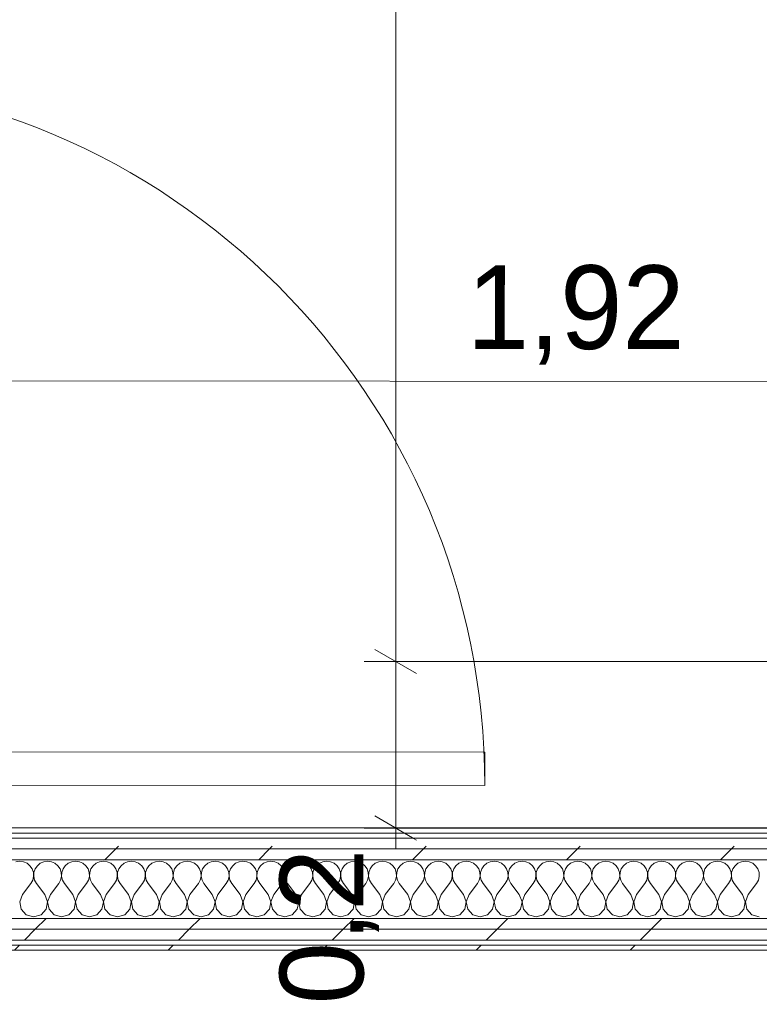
# Model space of a CAD drawing. Header units: millimetres. Extents: x -30280 to 19093, y -17460 to 4378.
# Tile 189 of 256: x -1267 to -383, y -17149 to -15972. Entities that reach past the tile are written whole.
import ezdxf

# ---------------------------------------------------------------- set-up
doc = ezdxf.new("R2010")
doc.units = ezdxf.units.MM
doc.header["$MEASUREMENT"] = 0
doc.linetypes.add('Wipeout_Contour', pattern=[1000, 0, -1000])
for name, color, linetype in [('Nuevo_06_COT_Generals', 7, 'Continuous'), ('Nuevo_08_E_Envans secs', 7, 'Continuous'), ('Nuevo_Puertas Archicad', 7, 'Continuous')]:
    doc.layers.add(name, color=color, linetype=linetype)
for name, color, linetype, lineweight in [('Nuevo_06_COT_Generals_Pluma_Nº__1', 7, 'Continuous', 5), ('Nuevo_08_E_Envans secs_Pluma_Nº__1', 7, 'Continuous', 5), ('Nuevo_Puertas Archicad_Pluma_Nº__1', 7, 'Continuous', 5)]:
    doc.layers.add(name, color=color, linetype=linetype, lineweight=lineweight)
for name, color, linetype, lineweight, true_color in [('Nuevo_08_E_Envans secs_Pluma_Nº__102', 7, 'Continuous', 5, 0xcccccc), ('Nuevo_08_E_Envans secs_Pluma_Nº__171', 171, 'Continuous', 13, 0xaaaaff), ('Nuevo_08_E_Envans secs_Pluma_Nº__177', 7, 'Continuous', 15, 0xf7e046), ('Nuevo_Puertas Archicad_Pluma_Nº__3', 7, 'Continuous', 5, 0xa4a4a4)]:
    doc.layers.add(name, color=color, linetype=linetype, lineweight=lineweight, true_color=true_color)
doc.styles.add('Estilo_Generado_1', font='txt')
doc.dimstyles.new('Estilo_Generado__2', dxfattribs={"dimtxt": 100, "dimasz": 38, "dimexe": 0.18, "dimexo": 300, "dimgap": 0, "dimtad": 1, "dimlfac": 0.001, "dimzin": 0, "dimdsep": 46, "dimtxsty": 'Estilo_Generado_1', "dimblk": 'ARROWHEAD_2', "dimblk1": 'ARROWHEAD_2', "dimblk2": 'ARROWHEAD_2', "dimcen": 0.09, "dimclrd": 7, "dimclre": 7, "dimclrt": 7, "dimadec": 0, "dimazin": 0, "dimtfac": 1, "dimtdec": 4, "dimtmove": 0, "dimatfit": 3, "dimfxl": 0, "dimtolj": 1, "dimtzin": 0, "dimarcsym": 0})
pattern_1 = [(45, (0, 0), (-183.8478, 183.8478), [195, -65]), (45, (7e-14, 183.85), (-183.8478, 183.8478), [195, -65])]

# ---------------------------------------------------------------- blocks, each defined once
blk = doc.blocks.new('Puerta 27_6')
at = {"layer": 'Nuevo_Puertas Archicad_Pluma_Nº__1', "color": 7, "linetype": 'Continuous', "lineweight": 5}
for p, q in [((382, 0), (382, 844)), ((382, 844), (422, 844)), ((422, 844), (422, 0)), ((-472, 0), (-472, 19)), ((-472, 19), (-422, 19)), ((-422, 19), (-422, 0)), ((422, 19), (472, 19)), ((422, 0), (422, 19)), ((472, 19), (472, 0)), ((-422, 0), (-472, 0)), ((-450, 0), (-472, 0)), ((-450, 0), (-472, 0)), ((-422, 0), (-450, 0)), ((-450, 0), (-450, -134)), ((-450, 0), (-450, -6)), ((-450, 0), (-450, -6)), ((-422, -40), (-422, 0)), ((422, 0), (382, 0)), ((472, 0), (422, 0)), ((450, 0), (422, 0)), ((422, 0), (422, -40)), ((450, -134), (450, 0)), ((450, 0), (450, -6)), ((450, 0), (450, -6)), ((450, 0), (472, 0)), ((450, 0), (472, 0)), ((-450, -6), (-450, -12)), ((-450, -6), (-450, -12)), ((450, -6), (450, -12)), ((450, -6), (450, -12)), ((-450, -12), (-450, -25)), ((-450, -12), (-450, -25)), ((450, -12), (450, -25)), ((450, -12), (450, -25)), ((-450, -25), (-450, -38)), ((-450, -25), (-450, -38)), ((450, -25), (450, -38)), ((450, -25), (450, -38)), ((-450, -38), (-450, -108)), ((-450, -38), (-450, -108)), ((-410, -40), (-422, -40)), ((-410, -134), (-410, -40)), ((422, -40), (410, -40)), ((410, -40), (410, -134)), ((450, -38), (450, -108)), ((450, -38), (450, -108)), ((-450, -108), (-450, -121)), ((-450, -108), (-450, -121)), ((450, -108), (450, -121)), ((450, -108), (450, -121)), ((-450, -121), (-450, -134)), ((-450, -121), (-450, -134)), ((450, -121), (450, -134)), ((450, -121), (450, -134)), ((-472, -153), (-472, -134)), ((-472, -134), (-422, -134)), ((-450, -134), (-472, -134)), ((-450, -134), (-472, -134)), ((-450, -134), (-410, -134)), ((-422, -134), (-422, -153)), ((410, -134), (450, -134)), ((422, -134), (472, -134)), ((422, -153), (422, -134)), ((450, -134), (472, -134)), ((450, -134), (472, -134)), ((472, -134), (472, -153)), ((-422, -153), (-472, -153)), ((472, -153), (422, -153))]:
    blk.add_line(p, q, dxfattribs=at)
at = {"layer": 'Nuevo_Puertas Archicad_Pluma_Nº__3', "color": 253, "linetype": 'Continuous', "lineweight": 5, "true_color": 0xa4a4a4}
blk.add_arc((422, 0), 844, 90, 180, dxfattribs=at)
blk = doc.blocks.new('Muro_61_1', base_point=(-1689.4, -17084))
at = {"layer": 'Nuevo_Puertas Archicad', "color": 253, "linetype": 'Continuous', "lineweight": 5, "true_color": 0xa4a4a6, "zscale": 1000, "rotation": 269.9576557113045}
blk.add_blockref('Puerta 27_6', (-1555, -16464.6), dxfattribs=at)
blk = doc.blocks.new('*X456')
at = {"layer": 'Nuevo_08_E_Envans secs_Pluma_Nº__102', "color": 254, "linetype": 'Continuous', "lineweight": 5, "true_color": 0xcccccc}
for p, q in [((-1266.7, -16977.6), (-1271.2, -16978.3)), ((-1262.1, -16978.3), (-1266.7, -16977.6)), ((-1257.9, -16980.1), (-1262.1, -16978.3)), ((-1237.9, -16978.3), (-1242.1, -16980.1)), ((-1233.3, -16977.6), (-1237.9, -16978.3)), ((-1228.8, -16978.3), (-1233.3, -16977.6)), ((-1224.6, -16980.1), (-1228.8, -16978.3)), ((-1204.6, -16978.3), (-1208.8, -16980.1)), ((-1200, -16977.6), (-1204.6, -16978.3)), ((-1195.4, -16978.3), (-1200, -16977.6)), ((-1191.2, -16980.1), (-1195.4, -16978.3)), ((-1171.2, -16978.3), (-1175.4, -16980.1)), ((-1166.7, -16977.6), (-1171.2, -16978.3)), ((-1162.1, -16978.3), (-1166.7, -16977.6)), ((-1157.9, -16980.1), (-1162.1, -16978.3)), ((-1137.9, -16978.3), (-1142.1, -16980.1)), ((-1133.3, -16977.6), (-1137.9, -16978.3)), ((-1128.8, -16978.3), (-1133.3, -16977.6)), ((-1124.6, -16980.1), (-1128.8, -16978.3)), ((-1104.6, -16978.3), (-1108.8, -16980.1)), ((-1100, -16977.6), (-1104.6, -16978.3)), ((-1095.4, -16978.3), (-1100, -16977.6)), ((-1091.2, -16980.1), (-1095.4, -16978.3)), ((-1071.2, -16978.3), (-1075.4, -16980.1)), ((-1066.7, -16977.6), (-1071.2, -16978.3)), ((-1062.1, -16978.3), (-1066.7, -16977.6)), ((-1057.9, -16980.1), (-1062.1, -16978.3)), ((-1037.9, -16978.3), (-1042.1, -16980.1)), ((-1033.3, -16977.6), (-1037.9, -16978.3)), ((-1028.8, -16978.3), (-1033.3, -16977.6)), ((-1024.6, -16980.1), (-1028.8, -16978.3)), ((-1004.6, -16978.3), (-1008.8, -16980.1)), ((-1000, -16977.6), (-1004.6, -16978.3)), ((-995.4, -16978.3), (-1000, -16977.6)), ((-991.2, -16980.1), (-995.4, -16978.3)), ((-971.2, -16978.3), (-975.4, -16980.1)), ((-966.7, -16977.6), (-971.2, -16978.3)), ((-962.1, -16978.3), (-966.7, -16977.6)), ((-957.9, -16980.1), (-962.1, -16978.3)), ((-937.9, -16978.3), (-942.1, -16980.1)), ((-933.3, -16977.6), (-937.9, -16978.3)), ((-928.8, -16978.3), (-933.3, -16977.6)), ((-924.6, -16980.1), (-928.8, -16978.3)), ((-904.6, -16978.3), (-908.8, -16980.1)), ((-900, -16977.6), (-904.6, -16978.3)), ((-895.4, -16978.3), (-900, -16977.6)), ((-891.2, -16980.1), (-895.4, -16978.3)), ((-871.2, -16978.3), (-875.4, -16980.1)), ((-866.7, -16977.6), (-871.2, -16978.3)), ((-862.1, -16978.3), (-866.7, -16977.6)), ((-857.9, -16980.1), (-862.1, -16978.3)), ((-837.9, -16978.3), (-842.1, -16980.1)), ((-833.3, -16977.6), (-837.9, -16978.3)), ((-828.8, -16978.3), (-833.3, -16977.6)), ((-824.6, -16980.1), (-828.8, -16978.3)), ((-804.6, -16978.3), (-808.8, -16980.1)), ((-800, -16977.6), (-804.6, -16978.3)), ((-795.4, -16978.3), (-800, -16977.6)), ((-791.2, -16980.1), (-795.4, -16978.3)), ((-771.2, -16978.3), (-775.4, -16980.1)), ((-766.7, -16977.6), (-771.2, -16978.3)), ((-762.1, -16978.3), (-766.7, -16977.6)), ((-757.9, -16980.1), (-762.1, -16978.3)), ((-737.9, -16978.3), (-742.1, -16980.1)), ((-733.3, -16977.6), (-737.9, -16978.3)), ((-728.8, -16978.3), (-733.3, -16977.6)), ((-724.6, -16980.1), (-728.8, -16978.3)), ((-704.6, -16978.3), (-708.8, -16980.1)), ((-700, -16977.6), (-704.6, -16978.3)), ((-695.4, -16978.3), (-700, -16977.6)), ((-691.2, -16980.1), (-695.4, -16978.3)), ((-671.2, -16978.3), (-675.4, -16980.1)), ((-666.7, -16977.6), (-671.2, -16978.3)), ((-662.1, -16978.3), (-666.7, -16977.6)), ((-657.9, -16980.1), (-662.1, -16978.3)), ((-637.9, -16978.3), (-642.1, -16980.1)), ((-633.3, -16977.6), (-637.9, -16978.3)), ((-628.8, -16978.3), (-633.3, -16977.6)), ((-624.6, -16980.1), (-628.8, -16978.3)), ((-604.6, -16978.3), (-608.8, -16980.1)), ((-600, -16977.6), (-604.6, -16978.3)), ((-595.4, -16978.3), (-600, -16977.6)), ((-591.2, -16980.1), (-595.4, -16978.3)), ((-571.2, -16978.3), (-575.4, -16980.1)), ((-566.7, -16977.6), (-571.2, -16978.3)), ((-562.1, -16978.3), (-566.7, -16977.6)), ((-557.9, -16980.1), (-562.1, -16978.3)), ((-537.9, -16978.3), (-542.1, -16980.1)), ((-533.3, -16977.6), (-537.9, -16978.3)), ((-528.8, -16978.3), (-533.3, -16977.6)), ((-524.6, -16980.1), (-528.8, -16978.3)), ((-504.6, -16978.3), (-508.8, -16980.1)), ((-500, -16977.6), (-504.6, -16978.3)), ((-495.4, -16978.3), (-500, -16977.6)), ((-491.2, -16980.1), (-495.4, -16978.3)), ((-471.2, -16978.3), (-475.4, -16980.1)), ((-466.7, -16977.6), (-471.2, -16978.3)), ((-462.1, -16978.3), (-466.7, -16977.6)), ((-457.9, -16980.1), (-462.1, -16978.3)), ((-437.9, -16978.3), (-442.1, -16980.1)), ((-433.3, -16977.6), (-437.9, -16978.3)), ((-428.8, -16978.3), (-433.3, -16977.6)), ((-424.6, -16980.1), (-428.8, -16978.3)), ((-404.6, -16978.3), (-408.8, -16980.1)), ((-400, -16977.6), (-404.6, -16978.3)), ((-395.4, -16978.3), (-400, -16977.6)), ((-391.2, -16980.1), (-395.4, -16978.3)), ((-1254.4, -16983.1), (-1257.9, -16980.1)), ((-1251.8, -16986.9), (-1254.4, -16983.1)), ((-1250.3, -16991.2), (-1251.8, -16986.9)), ((-1250.1, -16995.8), (-1250.3, -16991.2)), ((-1249.7, -16991.2), (-1249.9, -16995.8)), ((-1248.2, -16986.9), (-1249.7, -16991.2)), ((-1245.6, -16983.1), (-1248.2, -16986.9)), ((-1242.1, -16980.1), (-1245.6, -16983.1)), ((-1221, -16983.1), (-1224.6, -16980.1)), ((-1218.4, -16986.9), (-1221, -16983.1)), ((-1217, -16991.2), (-1218.4, -16986.9)), ((-1216.7, -16995.8), (-1217, -16991.2)), ((-1216.4, -16991.2), (-1216.6, -16995.8)), ((-1214.9, -16986.9), (-1216.4, -16991.2)), ((-1212.3, -16983.1), (-1214.9, -16986.9)), ((-1208.8, -16980.1), (-1212.3, -16983.1)), ((-1187.7, -16983.1), (-1191.2, -16980.1)), ((-1185.1, -16986.9), (-1187.7, -16983.1)), ((-1183.6, -16991.2), (-1185.1, -16986.9)), ((-1183.4, -16995.8), (-1183.6, -16991.2)), ((-1183, -16991.2), (-1183.3, -16995.8)), ((-1181.6, -16986.9), (-1183, -16991.2)), ((-1179, -16983.1), (-1181.6, -16986.9)), ((-1175.4, -16980.1), (-1179, -16983.1)), ((-1154.4, -16983.1), (-1157.9, -16980.1)), ((-1151.8, -16986.9), (-1154.4, -16983.1)), ((-1150.3, -16991.2), (-1151.8, -16986.9)), ((-1150.1, -16995.8), (-1150.3, -16991.2)), ((-1149.7, -16991.2), (-1149.9, -16995.8)), ((-1148.2, -16986.9), (-1149.7, -16991.2)), ((-1145.6, -16983.1), (-1148.2, -16986.9)), ((-1142.1, -16980.1), (-1145.6, -16983.1)), ((-1121, -16983.1), (-1124.6, -16980.1)), ((-1118.4, -16986.9), (-1121, -16983.1)), ((-1117, -16991.2), (-1118.4, -16986.9)), ((-1116.7, -16995.8), (-1117, -16991.2)), ((-1116.4, -16991.2), (-1116.6, -16995.8)), ((-1114.9, -16986.9), (-1116.4, -16991.2)), ((-1112.3, -16983.1), (-1114.9, -16986.9)), ((-1108.8, -16980.1), (-1112.3, -16983.1)), ((-1087.7, -16983.1), (-1091.2, -16980.1)), ((-1085.1, -16986.9), (-1087.7, -16983.1)), ((-1083.6, -16991.2), (-1085.1, -16986.9)), ((-1083.4, -16995.8), (-1083.6, -16991.2)), ((-1083, -16991.2), (-1083.3, -16995.8)), ((-1081.6, -16986.9), (-1083, -16991.2)), ((-1079, -16983.1), (-1081.6, -16986.9)), ((-1075.4, -16980.1), (-1079, -16983.1)), ((-1054.4, -16983.1), (-1057.9, -16980.1)), ((-1051.8, -16986.9), (-1054.4, -16983.1)), ((-1050.3, -16991.2), (-1051.8, -16986.9)), ((-1050.1, -16995.8), (-1050.3, -16991.2)), ((-1049.7, -16991.2), (-1049.9, -16995.8)), ((-1048.2, -16986.9), (-1049.7, -16991.2)), ((-1045.6, -16983.1), (-1048.2, -16986.9)), ((-1042.1, -16980.1), (-1045.6, -16983.1)), ((-1021, -16983.1), (-1024.6, -16980.1)), ((-1018.4, -16986.9), (-1021, -16983.1)), ((-1017, -16991.2), (-1018.4, -16986.9)), ((-1016.7, -16995.8), (-1017, -16991.2)), ((-1016.4, -16991.2), (-1016.6, -16995.8)), ((-1014.9, -16986.9), (-1016.4, -16991.2)), ((-1012.3, -16983.1), (-1014.9, -16986.9)), ((-1008.8, -16980.1), (-1012.3, -16983.1)), ((-987.7, -16983.1), (-991.2, -16980.1)), ((-985.1, -16986.9), (-987.7, -16983.1)), ((-983.6, -16991.2), (-985.1, -16986.9)), ((-983.4, -16995.8), (-983.6, -16991.2)), ((-983, -16991.2), (-983.3, -16995.8)), ((-981.6, -16986.9), (-983, -16991.2)), ((-979, -16983.1), (-981.6, -16986.9)), ((-975.4, -16980.1), (-979, -16983.1)), ((-954.4, -16983.1), (-957.9, -16980.1)), ((-951.8, -16986.9), (-954.4, -16983.1)), ((-950.3, -16991.2), (-951.8, -16986.9)), ((-950.1, -16995.8), (-950.3, -16991.2)), ((-949.7, -16991.2), (-949.9, -16995.8)), ((-948.2, -16986.9), (-949.7, -16991.2)), ((-945.6, -16983.1), (-948.2, -16986.9)), ((-942.1, -16980.1), (-945.6, -16983.1)), ((-921, -16983.1), (-924.6, -16980.1)), ((-918.4, -16986.9), (-921, -16983.1)), ((-917, -16991.2), (-918.4, -16986.9)), ((-916.7, -16995.8), (-917, -16991.2)), ((-916.4, -16991.2), (-916.6, -16995.8)), ((-914.9, -16986.9), (-916.4, -16991.2)), ((-912.3, -16983.1), (-914.9, -16986.9)), ((-908.8, -16980.1), (-912.3, -16983.1)), ((-887.7, -16983.1), (-891.2, -16980.1)), ((-885.1, -16986.9), (-887.7, -16983.1)), ((-883.6, -16991.2), (-885.1, -16986.9)), ((-883.4, -16995.8), (-883.6, -16991.2)), ((-883, -16991.2), (-883.3, -16995.8)), ((-881.6, -16986.9), (-883, -16991.2)), ((-879, -16983.1), (-881.6, -16986.9)), ((-875.4, -16980.1), (-879, -16983.1)), ((-854.4, -16983.1), (-857.9, -16980.1)), ((-851.8, -16986.9), (-854.4, -16983.1)), ((-850.3, -16991.2), (-851.8, -16986.9)), ((-850.1, -16995.8), (-850.3, -16991.2)), ((-849.7, -16991.2), (-849.9, -16995.8)), ((-848.2, -16986.9), (-849.7, -16991.2)), ((-845.6, -16983.1), (-848.2, -16986.9)), ((-842.1, -16980.1), (-845.6, -16983.1)), ((-821, -16983.1), (-824.6, -16980.1)), ((-818.4, -16986.9), (-821, -16983.1)), ((-817, -16991.2), (-818.4, -16986.9)), ((-816.7, -16995.8), (-817, -16991.2)), ((-816.4, -16991.2), (-816.6, -16995.8)), ((-814.9, -16986.9), (-816.4, -16991.2)), ((-812.3, -16983.1), (-814.9, -16986.9)), ((-808.8, -16980.1), (-812.3, -16983.1)), ((-787.7, -16983.1), (-791.2, -16980.1)), ((-785.1, -16986.9), (-787.7, -16983.1)), ((-783.6, -16991.2), (-785.1, -16986.9)), ((-783.4, -16995.8), (-783.6, -16991.2)), ((-783, -16991.2), (-783.3, -16995.8)), ((-781.6, -16986.9), (-783, -16991.2)), ((-779, -16983.1), (-781.6, -16986.9)), ((-775.4, -16980.1), (-779, -16983.1)), ((-754.4, -16983.1), (-757.9, -16980.1)), ((-751.8, -16986.9), (-754.4, -16983.1)), ((-750.3, -16991.2), (-751.8, -16986.9)), ((-750.1, -16995.8), (-750.3, -16991.2)), ((-749.7, -16991.2), (-749.9, -16995.8)), ((-748.2, -16986.9), (-749.7, -16991.2)), ((-745.6, -16983.1), (-748.2, -16986.9)), ((-742.1, -16980.1), (-745.6, -16983.1)), ((-721, -16983.1), (-724.6, -16980.1)), ((-718.4, -16986.9), (-721, -16983.1)), ((-717, -16991.2), (-718.4, -16986.9)), ((-716.7, -16995.8), (-717, -16991.2)), ((-716.4, -16991.2), (-716.6, -16995.8)), ((-714.9, -16986.9), (-716.4, -16991.2)), ((-712.3, -16983.1), (-714.9, -16986.9)), ((-708.8, -16980.1), (-712.3, -16983.1)), ((-687.7, -16983.1), (-691.2, -16980.1)), ((-685.1, -16986.9), (-687.7, -16983.1)), ((-683.6, -16991.2), (-685.1, -16986.9)), ((-683.4, -16995.8), (-683.6, -16991.2)), ((-683, -16991.2), (-683.3, -16995.8)), ((-681.6, -16986.9), (-683, -16991.2)), ((-679, -16983.1), (-681.6, -16986.9)), ((-675.4, -16980.1), (-679, -16983.1)), ((-654.4, -16983.1), (-657.9, -16980.1)), ((-651.8, -16986.9), (-654.4, -16983.1)), ((-650.3, -16991.2), (-651.8, -16986.9)), ((-650.1, -16995.8), (-650.3, -16991.2)), ((-649.7, -16991.2), (-649.9, -16995.8)), ((-648.2, -16986.9), (-649.7, -16991.2)), ((-645.6, -16983.1), (-648.2, -16986.9)), ((-642.1, -16980.1), (-645.6, -16983.1)), ((-621, -16983.1), (-624.6, -16980.1)), ((-618.4, -16986.9), (-621, -16983.1)), ((-617, -16991.2), (-618.4, -16986.9)), ((-616.7, -16995.8), (-617, -16991.2)), ((-616.4, -16991.2), (-616.6, -16995.8)), ((-614.9, -16986.9), (-616.4, -16991.2)), ((-612.3, -16983.1), (-614.9, -16986.9)), ((-608.8, -16980.1), (-612.3, -16983.1)), ((-587.7, -16983.1), (-591.2, -16980.1)), ((-585.1, -16986.9), (-587.7, -16983.1)), ((-583.6, -16991.2), (-585.1, -16986.9)), ((-583.4, -16995.8), (-583.6, -16991.2)), ((-583, -16991.2), (-583.3, -16995.8)), ((-581.6, -16986.9), (-583, -16991.2)), ((-579, -16983.1), (-581.6, -16986.9)), ((-575.4, -16980.1), (-579, -16983.1)), ((-554.4, -16983.1), (-557.9, -16980.1)), ((-551.8, -16986.9), (-554.4, -16983.1)), ((-550.3, -16991.2), (-551.8, -16986.9)), ((-550.1, -16995.8), (-550.3, -16991.2)), ((-549.7, -16991.2), (-549.9, -16995.8)), ((-548.2, -16986.9), (-549.7, -16991.2)), ((-545.6, -16983.1), (-548.2, -16986.9)), ((-542.1, -16980.1), (-545.6, -16983.1)), ((-521, -16983.1), (-524.6, -16980.1)), ((-518.4, -16986.9), (-521, -16983.1)), ((-517, -16991.2), (-518.4, -16986.9)), ((-516.7, -16995.8), (-517, -16991.2)), ((-516.4, -16991.2), (-516.6, -16995.8)), ((-514.9, -16986.9), (-516.4, -16991.2)), ((-512.3, -16983.1), (-514.9, -16986.9)), ((-508.8, -16980.1), (-512.3, -16983.1)), ((-487.7, -16983.1), (-491.2, -16980.1)), ((-485.1, -16986.9), (-487.7, -16983.1)), ((-483.6, -16991.2), (-485.1, -16986.9)), ((-483.4, -16995.8), (-483.6, -16991.2)), ((-483, -16991.2), (-483.3, -16995.8)), ((-481.6, -16986.9), (-483, -16991.2)), ((-479, -16983.1), (-481.6, -16986.9)), ((-475.4, -16980.1), (-479, -16983.1)), ((-454.4, -16983.1), (-457.9, -16980.1)), ((-451.8, -16986.9), (-454.4, -16983.1)), ((-450.3, -16991.2), (-451.8, -16986.9)), ((-450.1, -16995.8), (-450.3, -16991.2)), ((-449.7, -16991.2), (-449.9, -16995.8)), ((-448.2, -16986.9), (-449.7, -16991.2)), ((-445.6, -16983.1), (-448.2, -16986.9)), ((-442.1, -16980.1), (-445.6, -16983.1)), ((-421, -16983.1), (-424.6, -16980.1)), ((-418.4, -16986.9), (-421, -16983.1)), ((-417, -16991.2), (-418.4, -16986.9)), ((-416.7, -16995.8), (-417, -16991.2)), ((-416.4, -16991.2), (-416.6, -16995.8)), ((-414.9, -16986.9), (-416.4, -16991.2)), ((-412.3, -16983.1), (-414.9, -16986.9)), ((-408.8, -16980.1), (-412.3, -16983.1)), ((-387.7, -16983.1), (-391.2, -16980.1)), ((-385.1, -16986.9), (-387.7, -16983.1)), ((-383.6, -16991.2), (-385.1, -16986.9)), ((-383.4, -16995.8), (-383.6, -16991.2)), ((-1253.3, -17004.3), (-1251.1, -17000.3)), ((-1251.1, -17000.3), (-1250.1, -16995.8)), ((-1249.9, -16995.8), (-1248.9, -17000.3)), ((-1248.9, -17000.3), (-1246.7, -17004.3)), ((-1220, -17004.3), (-1217.8, -17000.3)), ((-1217.8, -17000.3), (-1216.7, -16995.8)), ((-1216.6, -16995.8), (-1215.6, -17000.3)), ((-1215.6, -17000.3), (-1213.3, -17004.3)), ((-1186.7, -17004.3), (-1184.4, -17000.3)), ((-1184.4, -17000.3), (-1183.4, -16995.8)), ((-1183.3, -16995.8), (-1182.2, -17000.3)), ((-1182.2, -17000.3), (-1180, -17004.3)), ((-1153.3, -17004.3), (-1151.1, -17000.3)), ((-1151.1, -17000.3), (-1150.1, -16995.8)), ((-1149.9, -16995.8), (-1148.9, -17000.3)), ((-1148.9, -17000.3), (-1146.7, -17004.3)), ((-1120, -17004.3), (-1117.8, -17000.3)), ((-1117.8, -17000.3), (-1116.7, -16995.8)), ((-1116.6, -16995.8), (-1115.6, -17000.3)), ((-1115.6, -17000.3), (-1113.3, -17004.3)), ((-1086.7, -17004.3), (-1084.4, -17000.3)), ((-1084.4, -17000.3), (-1083.4, -16995.8)), ((-1083.3, -16995.8), (-1082.2, -17000.3)), ((-1082.2, -17000.3), (-1080, -17004.3)), ((-1053.3, -17004.3), (-1051.1, -17000.3)), ((-1051.1, -17000.3), (-1050.1, -16995.8)), ((-1049.9, -16995.8), (-1048.9, -17000.3)), ((-1048.9, -17000.3), (-1046.7, -17004.3)), ((-1020, -17004.3), (-1017.8, -17000.3)), ((-1017.8, -17000.3), (-1016.7, -16995.8)), ((-1016.6, -16995.8), (-1015.6, -17000.3)), ((-1015.6, -17000.3), (-1013.3, -17004.3)), ((-986.7, -17004.3), (-984.4, -17000.3)), ((-984.4, -17000.3), (-983.4, -16995.8)), ((-983.3, -16995.8), (-982.2, -17000.3)), ((-982.2, -17000.3), (-980, -17004.3)), ((-953.3, -17004.3), (-951.1, -17000.3)), ((-951.1, -17000.3), (-950.1, -16995.8)), ((-949.9, -16995.8), (-948.9, -17000.3)), ((-948.9, -17000.3), (-946.7, -17004.3)), ((-920, -17004.3), (-917.8, -17000.3)), ((-917.8, -17000.3), (-916.7, -16995.8)), ((-916.6, -16995.8), (-915.6, -17000.3)), ((-915.6, -17000.3), (-913.3, -17004.3)), ((-886.7, -17004.3), (-884.4, -17000.3)), ((-884.4, -17000.3), (-883.4, -16995.8)), ((-883.3, -16995.8), (-882.2, -17000.3)), ((-882.2, -17000.3), (-880, -17004.3)), ((-853.3, -17004.3), (-851.1, -17000.3)), ((-851.1, -17000.3), (-850.1, -16995.8)), ((-849.9, -16995.8), (-848.9, -17000.3)), ((-848.9, -17000.3), (-846.7, -17004.3)), ((-820, -17004.3), (-817.8, -17000.3)), ((-817.8, -17000.3), (-816.7, -16995.8)), ((-816.6, -16995.8), (-815.6, -17000.3)), ((-815.6, -17000.3), (-813.3, -17004.3)), ((-786.7, -17004.3), (-784.4, -17000.3)), ((-784.4, -17000.3), (-783.4, -16995.8)), ((-783.3, -16995.8), (-782.2, -17000.3)), ((-782.2, -17000.3), (-780, -17004.3)), ((-753.3, -17004.3), (-751.1, -17000.3)), ((-751.1, -17000.3), (-750.1, -16995.8)), ((-749.9, -16995.8), (-748.9, -17000.3)), ((-748.9, -17000.3), (-746.7, -17004.3)), ((-720, -17004.3), (-717.8, -17000.3)), ((-717.8, -17000.3), (-716.7, -16995.8)), ((-716.6, -16995.8), (-715.6, -17000.3)), ((-715.6, -17000.3), (-713.3, -17004.3)), ((-686.7, -17004.3), (-684.4, -17000.3)), ((-684.4, -17000.3), (-683.4, -16995.8)), ((-683.3, -16995.8), (-682.2, -17000.3)), ((-682.2, -17000.3), (-680, -17004.3)), ((-653.3, -17004.3), (-651.1, -17000.3)), ((-651.1, -17000.3), (-650.1, -16995.8)), ((-649.9, -16995.8), (-648.9, -17000.3)), ((-648.9, -17000.3), (-646.7, -17004.3)), ((-620, -17004.3), (-617.8, -17000.3)), ((-617.8, -17000.3), (-616.7, -16995.8)), ((-616.6, -16995.8), (-615.6, -17000.3)), ((-615.6, -17000.3), (-613.3, -17004.3)), ((-586.7, -17004.3), (-584.4, -17000.3)), ((-584.4, -17000.3), (-583.4, -16995.8)), ((-583.3, -16995.8), (-582.2, -17000.3)), ((-582.2, -17000.3), (-580, -17004.3)), ((-553.3, -17004.3), (-551.1, -17000.3)), ((-551.1, -17000.3), (-550.1, -16995.8)), ((-549.9, -16995.8), (-548.9, -17000.3)), ((-548.9, -17000.3), (-546.7, -17004.3)), ((-520, -17004.3), (-517.8, -17000.3)), ((-517.8, -17000.3), (-516.7, -16995.8)), ((-516.6, -16995.8), (-515.6, -17000.3)), ((-515.6, -17000.3), (-513.3, -17004.3)), ((-486.7, -17004.3), (-484.4, -17000.3)), ((-484.4, -17000.3), (-483.4, -16995.8)), ((-483.3, -16995.8), (-482.2, -17000.3)), ((-482.2, -17000.3), (-480, -17004.3)), ((-453.3, -17004.3), (-451.1, -17000.3)), ((-451.1, -17000.3), (-450.1, -16995.8)), ((-449.9, -16995.8), (-448.9, -17000.3)), ((-448.9, -17000.3), (-446.7, -17004.3)), ((-420, -17004.3), (-417.8, -17000.3)), ((-417.8, -17000.3), (-416.7, -16995.8)), ((-416.6, -16995.8), (-415.6, -17000.3)), ((-415.6, -17000.3), (-413.3, -17004.3)), ((-386.7, -17004.3), (-384.4, -17000.3)), ((-384.4, -17000.3), (-383.4, -16995.8)), ((-1263.3, -17017.6), (-1253.3, -17004.3)), ((-1236.7, -17017.6), (-1246.7, -17004.3)), ((-1230, -17017.6), (-1220, -17004.3)), ((-1203.3, -17017.6), (-1213.3, -17004.3)), ((-1196.7, -17017.6), (-1186.7, -17004.3)), ((-1170, -17017.6), (-1180, -17004.3)), ((-1163.3, -17017.6), (-1153.3, -17004.3)), ((-1136.7, -17017.6), (-1146.7, -17004.3)), ((-1130, -17017.6), (-1120, -17004.3)), ((-1103.3, -17017.6), (-1113.3, -17004.3)), ((-1096.7, -17017.6), (-1086.7, -17004.3)), ((-1070, -17017.6), (-1080, -17004.3)), ((-1063.3, -17017.6), (-1053.3, -17004.3)), ((-1036.7, -17017.6), (-1046.7, -17004.3)), ((-1030, -17017.6), (-1020, -17004.3)), ((-1003.3, -17017.6), (-1013.3, -17004.3)), ((-996.7, -17017.6), (-986.7, -17004.3)), ((-970, -17017.6), (-980, -17004.3)), ((-963.3, -17017.6), (-953.3, -17004.3)), ((-936.7, -17017.6), (-946.7, -17004.3)), ((-930, -17017.6), (-920, -17004.3)), ((-903.3, -17017.6), (-913.3, -17004.3)), ((-896.7, -17017.6), (-886.7, -17004.3)), ((-870, -17017.6), (-880, -17004.3)), ((-863.3, -17017.6), (-853.3, -17004.3)), ((-836.7, -17017.6), (-846.7, -17004.3)), ((-830, -17017.6), (-820, -17004.3)), ((-803.3, -17017.6), (-813.3, -17004.3)), ((-796.7, -17017.6), (-786.7, -17004.3)), ((-770, -17017.6), (-780, -17004.3)), ((-763.3, -17017.6), (-753.3, -17004.3)), ((-736.7, -17017.6), (-746.7, -17004.3)), ((-730, -17017.6), (-720, -17004.3)), ((-703.3, -17017.6), (-713.3, -17004.3)), ((-696.7, -17017.6), (-686.7, -17004.3)), ((-670, -17017.6), (-680, -17004.3)), ((-663.3, -17017.6), (-653.3, -17004.3)), ((-636.7, -17017.6), (-646.7, -17004.3)), ((-630, -17017.6), (-620, -17004.3)), ((-603.3, -17017.6), (-613.3, -17004.3)), ((-596.7, -17017.6), (-586.7, -17004.3)), ((-570, -17017.6), (-580, -17004.3)), ((-563.3, -17017.6), (-553.3, -17004.3)), ((-536.7, -17017.6), (-546.7, -17004.3)), ((-530, -17017.6), (-520, -17004.3)), ((-503.3, -17017.6), (-513.3, -17004.3)), ((-496.7, -17017.6), (-486.7, -17004.3)), ((-470, -17017.6), (-480, -17004.3)), ((-463.3, -17017.6), (-453.3, -17004.3)), ((-436.7, -17017.6), (-446.7, -17004.3)), ((-430, -17017.6), (-420, -17004.3)), ((-403.3, -17017.6), (-413.3, -17004.3)), ((-396.7, -17017.6), (-386.7, -17004.3)), ((-1263.3, -17017.6), (-1266.6, -17026.1)), ((-1266.6, -17026.1), (-1264.9, -17035.1)), ((-1233.4, -17026.1), (-1236.7, -17017.6)), ((-1235.1, -17035.1), (-1233.4, -17026.1)), ((-1230, -17017.6), (-1233.3, -17026.1)), ((-1233.3, -17026.1), (-1231.6, -17035.1)), ((-1200.1, -17026.1), (-1203.3, -17017.6)), ((-1201.8, -17035.1), (-1200.1, -17026.1)), ((-1196.7, -17017.6), (-1199.9, -17026.1)), ((-1199.9, -17026.1), (-1198.2, -17035.1)), ((-1166.7, -17026.1), (-1170, -17017.6)), ((-1168.4, -17035.1), (-1166.7, -17026.1)), ((-1163.3, -17017.6), (-1166.6, -17026.1)), ((-1166.6, -17026.1), (-1164.9, -17035.1)), ((-1133.4, -17026.1), (-1136.7, -17017.6)), ((-1135.1, -17035.1), (-1133.4, -17026.1)), ((-1130, -17017.6), (-1133.3, -17026.1)), ((-1133.3, -17026.1), (-1131.6, -17035.1)), ((-1100.1, -17026.1), (-1103.3, -17017.6)), ((-1101.8, -17035.1), (-1100.1, -17026.1)), ((-1096.7, -17017.6), (-1099.9, -17026.1)), ((-1099.9, -17026.1), (-1098.2, -17035.1)), ((-1066.7, -17026.1), (-1070, -17017.6)), ((-1068.4, -17035.1), (-1066.7, -17026.1)), ((-1063.3, -17017.6), (-1066.6, -17026.1)), ((-1066.6, -17026.1), (-1064.9, -17035.1)), ((-1033.4, -17026.1), (-1036.7, -17017.6)), ((-1035.1, -17035.1), (-1033.4, -17026.1)), ((-1030, -17017.6), (-1033.3, -17026.1)), ((-1033.3, -17026.1), (-1031.6, -17035.1)), ((-1000.1, -17026.1), (-1003.3, -17017.6)), ((-1001.8, -17035.1), (-1000.1, -17026.1)), ((-996.7, -17017.6), (-999.9, -17026.1)), ((-999.9, -17026.1), (-998.2, -17035.1)), ((-966.7, -17026.1), (-970, -17017.6)), ((-968.4, -17035.1), (-966.7, -17026.1)), ((-963.3, -17017.6), (-966.6, -17026.1)), ((-966.6, -17026.1), (-964.9, -17035.1)), ((-933.4, -17026.1), (-936.7, -17017.6)), ((-935.1, -17035.1), (-933.4, -17026.1)), ((-930, -17017.6), (-933.3, -17026.1)), ((-933.3, -17026.1), (-931.6, -17035.1)), ((-900.1, -17026.1), (-903.3, -17017.6)), ((-901.8, -17035.1), (-900.1, -17026.1)), ((-896.7, -17017.6), (-899.9, -17026.1)), ((-899.9, -17026.1), (-898.2, -17035.1)), ((-866.7, -17026.1), (-870, -17017.6)), ((-868.4, -17035.1), (-866.7, -17026.1)), ((-863.3, -17017.6), (-866.6, -17026.1)), ((-866.6, -17026.1), (-864.9, -17035.1)), ((-833.4, -17026.1), (-836.7, -17017.6)), ((-835.1, -17035.1), (-833.4, -17026.1)), ((-830, -17017.6), (-833.3, -17026.1)), ((-833.3, -17026.1), (-831.6, -17035.1)), ((-800.1, -17026.1), (-803.3, -17017.6)), ((-801.8, -17035.1), (-800.1, -17026.1)), ((-796.7, -17017.6), (-799.9, -17026.1)), ((-799.9, -17026.1), (-798.2, -17035.1)), ((-766.7, -17026.1), (-770, -17017.6)), ((-768.4, -17035.1), (-766.7, -17026.1)), ((-763.3, -17017.6), (-766.6, -17026.1)), ((-766.6, -17026.1), (-764.9, -17035.1)), ((-733.4, -17026.1), (-736.7, -17017.6)), ((-735.1, -17035.1), (-733.4, -17026.1)), ((-730, -17017.6), (-733.3, -17026.1)), ((-733.3, -17026.1), (-731.6, -17035.1)), ((-700.1, -17026.1), (-703.3, -17017.6)), ((-701.8, -17035.1), (-700.1, -17026.1)), ((-696.7, -17017.6), (-699.9, -17026.1)), ((-699.9, -17026.1), (-698.2, -17035.1)), ((-666.7, -17026.1), (-670, -17017.6)), ((-668.4, -17035.1), (-666.7, -17026.1)), ((-663.3, -17017.6), (-666.6, -17026.1)), ((-666.6, -17026.1), (-664.9, -17035.1)), ((-633.4, -17026.1), (-636.7, -17017.6)), ((-635.1, -17035.1), (-633.4, -17026.1)), ((-630, -17017.6), (-633.3, -17026.1)), ((-633.3, -17026.1), (-631.6, -17035.1)), ((-600.1, -17026.1), (-603.3, -17017.6)), ((-601.8, -17035.1), (-600.1, -17026.1)), ((-596.7, -17017.6), (-599.9, -17026.1)), ((-599.9, -17026.1), (-598.2, -17035.1)), ((-566.7, -17026.1), (-570, -17017.6)), ((-568.4, -17035.1), (-566.7, -17026.1)), ((-563.3, -17017.6), (-566.6, -17026.1)), ((-566.6, -17026.1), (-564.9, -17035.1)), ((-533.4, -17026.1), (-536.7, -17017.6)), ((-535.1, -17035.1), (-533.4, -17026.1)), ((-530, -17017.6), (-533.3, -17026.1)), ((-533.3, -17026.1), (-531.6, -17035.1)), ((-500.1, -17026.1), (-503.3, -17017.6)), ((-501.8, -17035.1), (-500.1, -17026.1)), ((-496.7, -17017.6), (-499.9, -17026.1)), ((-499.9, -17026.1), (-498.2, -17035.1)), ((-466.7, -17026.1), (-470, -17017.6)), ((-468.4, -17035.1), (-466.7, -17026.1)), ((-463.3, -17017.6), (-466.6, -17026.1)), ((-466.6, -17026.1), (-464.9, -17035.1)), ((-433.4, -17026.1), (-436.7, -17017.6)), ((-435.1, -17035.1), (-433.4, -17026.1)), ((-430, -17017.6), (-433.3, -17026.1)), ((-433.3, -17026.1), (-431.6, -17035.1)), ((-400.1, -17026.1), (-403.3, -17017.6)), ((-401.8, -17035.1), (-400.1, -17026.1)), ((-396.7, -17017.6), (-399.9, -17026.1)), ((-399.9, -17026.1), (-398.2, -17035.1)), ((-1264.9, -17035.1), (-1258.8, -17041.8)), ((-1241.2, -17041.8), (-1235.1, -17035.1)), ((-1231.6, -17035.1), (-1225.4, -17041.8)), ((-1207.9, -17041.8), (-1201.8, -17035.1)), ((-1198.2, -17035.1), (-1192.1, -17041.8)), ((-1174.6, -17041.8), (-1168.4, -17035.1)), ((-1164.9, -17035.1), (-1158.8, -17041.8)), ((-1141.2, -17041.8), (-1135.1, -17035.1)), ((-1131.6, -17035.1), (-1125.4, -17041.8)), ((-1107.9, -17041.8), (-1101.8, -17035.1)), ((-1098.2, -17035.1), (-1092.1, -17041.8)), ((-1074.6, -17041.8), (-1068.4, -17035.1)), ((-1064.9, -17035.1), (-1058.8, -17041.8)), ((-1041.2, -17041.8), (-1035.1, -17035.1)), ((-1031.6, -17035.1), (-1025.4, -17041.8)), ((-1007.9, -17041.8), (-1001.8, -17035.1)), ((-998.2, -17035.1), (-992.1, -17041.8)), ((-974.6, -17041.8), (-968.4, -17035.1)), ((-964.9, -17035.1), (-958.8, -17041.8)), ((-941.2, -17041.8), (-935.1, -17035.1)), ((-931.6, -17035.1), (-925.4, -17041.8)), ((-907.9, -17041.8), (-901.8, -17035.1)), ((-898.2, -17035.1), (-892.1, -17041.8)), ((-874.6, -17041.8), (-868.4, -17035.1)), ((-864.9, -17035.1), (-858.8, -17041.8)), ((-841.2, -17041.8), (-835.1, -17035.1)), ((-831.6, -17035.1), (-825.4, -17041.8)), ((-807.9, -17041.8), (-801.8, -17035.1)), ((-798.2, -17035.1), (-792.1, -17041.8)), ((-774.6, -17041.8), (-768.4, -17035.1)), ((-764.9, -17035.1), (-758.8, -17041.8)), ((-741.2, -17041.8), (-735.1, -17035.1)), ((-731.6, -17035.1), (-725.4, -17041.8)), ((-707.9, -17041.8), (-701.8, -17035.1)), ((-698.2, -17035.1), (-692.1, -17041.8)), ((-674.6, -17041.8), (-668.4, -17035.1)), ((-664.9, -17035.1), (-658.8, -17041.8)), ((-641.2, -17041.8), (-635.1, -17035.1)), ((-631.6, -17035.1), (-625.4, -17041.8)), ((-607.9, -17041.8), (-601.8, -17035.1)), ((-598.2, -17035.1), (-592.1, -17041.8)), ((-574.6, -17041.8), (-568.4, -17035.1)), ((-564.9, -17035.1), (-558.8, -17041.8)), ((-541.2, -17041.8), (-535.1, -17035.1)), ((-531.6, -17035.1), (-525.4, -17041.8)), ((-507.9, -17041.8), (-501.8, -17035.1)), ((-498.2, -17035.1), (-492.1, -17041.8)), ((-474.6, -17041.8), (-468.4, -17035.1)), ((-464.9, -17035.1), (-458.8, -17041.8)), ((-441.2, -17041.8), (-435.1, -17035.1)), ((-431.6, -17035.1), (-425.4, -17041.8)), ((-407.9, -17041.8), (-401.8, -17035.1)), ((-398.2, -17035.1), (-392.1, -17041.8)), ((-1258.8, -17041.8), (-1250, -17044.3)), ((-1250, -17044.3), (-1241.2, -17041.8)), ((-1225.4, -17041.8), (-1216.7, -17044.3)), ((-1216.7, -17044.3), (-1207.9, -17041.8)), ((-1192.1, -17041.8), (-1183.3, -17044.3)), ((-1183.3, -17044.3), (-1174.6, -17041.8)), ((-1158.8, -17041.8), (-1150, -17044.3)), ((-1150, -17044.3), (-1141.2, -17041.8)), ((-1125.4, -17041.8), (-1116.7, -17044.3)), ((-1116.7, -17044.3), (-1107.9, -17041.8)), ((-1092.1, -17041.8), (-1083.3, -17044.3)), ((-1083.3, -17044.3), (-1074.6, -17041.8)), ((-1058.8, -17041.8), (-1050, -17044.3)), ((-1050, -17044.3), (-1041.2, -17041.8)), ((-1025.4, -17041.8), (-1016.7, -17044.3)), ((-1016.7, -17044.3), (-1007.9, -17041.8)), ((-992.1, -17041.8), (-983.3, -17044.3)), ((-983.3, -17044.3), (-974.6, -17041.8)), ((-958.8, -17041.8), (-950, -17044.3)), ((-950, -17044.3), (-941.2, -17041.8)), ((-925.4, -17041.8), (-916.7, -17044.3)), ((-916.7, -17044.3), (-907.9, -17041.8)), ((-892.1, -17041.8), (-883.3, -17044.3)), ((-883.3, -17044.3), (-874.6, -17041.8)), ((-858.8, -17041.8), (-850, -17044.3)), ((-850, -17044.3), (-841.2, -17041.8)), ((-825.4, -17041.8), (-816.7, -17044.3)), ((-816.7, -17044.3), (-807.9, -17041.8)), ((-792.1, -17041.8), (-783.3, -17044.3)), ((-783.3, -17044.3), (-774.6, -17041.8)), ((-758.8, -17041.8), (-750, -17044.3)), ((-750, -17044.3), (-741.2, -17041.8)), ((-725.4, -17041.8), (-716.7, -17044.3)), ((-716.7, -17044.3), (-707.9, -17041.8)), ((-692.1, -17041.8), (-683.3, -17044.3)), ((-683.3, -17044.3), (-674.6, -17041.8)), ((-658.8, -17041.8), (-650, -17044.3)), ((-650, -17044.3), (-641.2, -17041.8)), ((-625.4, -17041.8), (-616.7, -17044.3)), ((-616.7, -17044.3), (-607.9, -17041.8)), ((-592.1, -17041.8), (-583.3, -17044.3)), ((-583.3, -17044.3), (-574.6, -17041.8)), ((-558.8, -17041.8), (-550, -17044.3)), ((-550, -17044.3), (-541.2, -17041.8)), ((-525.4, -17041.8), (-516.7, -17044.3)), ((-516.7, -17044.3), (-507.9, -17041.8)), ((-492.1, -17041.8), (-483.3, -17044.3)), ((-483.3, -17044.3), (-474.6, -17041.8)), ((-458.8, -17041.8), (-450, -17044.3)), ((-450, -17044.3), (-441.2, -17041.8)), ((-425.4, -17041.8), (-416.7, -17044.3)), ((-416.7, -17044.3), (-407.9, -17041.8)), ((-392.1, -17041.8), (-383.3, -17044.3))]:
    blk.add_line(p, q, dxfattribs=at)
blk = doc.blocks.new('Muro_124_1', base_point=(-1743.3, -17084))
at = {"color": 254, "linetype": 'Wipeout_Contour', "lineweight": 0, "ltscale": 67914.204111}
blk.add_wipeout([(363.9, -16938), (-1555.3, -16938), (-1555.3, -16944), (363.9, -16944)], dxfattribs=at).dxf.layer = 'Nuevo_08_E_Envans secs'
at = {"color": 254, "linetype": 'Wipeout_Contour', "lineweight": 0, "ltscale": 68450.303392}
blk.add_wipeout([(-1743.3, -17072), (428.9, -17072), (428.9, -17059), (-1743.3, -17059)], dxfattribs=at).dxf.layer = 'Nuevo_08_E_Envans secs'
at = {"color": 254, "linetype": 'Wipeout_Contour', "lineweight": 0, "ltscale": 68512.133265}
blk.add_wipeout([(-1743.3, -17084), (428.9, -17084), (428.9, -17078), (-1743.3, -17078)], dxfattribs=at).dxf.layer = 'Nuevo_08_E_Envans secs'
at = {"layer": 'Nuevo_08_E_Envans secs_Pluma_Nº__171', "linetype": 'Continuous', "lineweight": 13, "true_color": 0xaaaaff}
h = blk.add_hatch(dxfattribs=at)
h.set_pattern_fill('Panellat_HPL_0001', color=161, style=0, pattern_type=2)
h.set_pattern_definition(pattern_1)
h.paths.add_polyline_path([(363.9, -16938), (-1555.3, -16938), (-1555.3, -16944), (363.9, -16944)])
h = blk.add_hatch(dxfattribs=at)
h.set_pattern_fill('Panellat_HPL_0001', color=161, style=0, pattern_type=2)
h.set_pattern_definition(pattern_1)
h.paths.add_polyline_path([(-1743.3, -17084), (428.9, -17084), (428.9, -17078), (-1743.3, -17078)])
at = {"layer": 'Nuevo_08_E_Envans secs_Pluma_Nº__177', "linetype": 'Continuous', "lineweight": 15, "true_color": 0xf7e046}
h = blk.add_hatch(dxfattribs=at)
h.set_pattern_fill('Panellat_HPL_0001', color=53, style=0, pattern_type=2)
h.set_pattern_definition(pattern_1)
h.paths.add_polyline_path([(-1743.3, -17072), (428.9, -17072), (428.9, -17059), (-1743.3, -17059)])
at = {"layer": 'Nuevo_08_E_Envans secs_Pluma_Nº__1', "color": 7, "linetype": 'Continuous', "lineweight": 5}
for p, q in [((-1555.3, -16944), (363.9, -16944)), ((-1743.3, -17072), (428.9, -17072)), ((-1743.3, -17078), (428.9, -17078))]:
    blk.add_line(p, q, dxfattribs=at)
at = {"layer": 'Nuevo_08_E_Envans secs_Pluma_Nº__1', "color": 7, "linetype": 'Continuous', "lineweight": 5, "flags": 128}
for points in [[(363.9, -16938), (-1555.3, -16938)], [(-1743.3, -17084), (428.9, -17084)]]:
    blk.add_lwpolyline(points, dxfattribs=at)
at = {"color": 254, "linetype": 'Wipeout_Contour', "lineweight": 0, "ltscale": 68398.446312}
blk.add_wipeout([(-1743.3, -17059), (428.9, -17059), (428.9, -17046), (-1743.3, -17046)], dxfattribs=at).dxf.layer = 'Nuevo_08_E_Envans secs'
at = {"layer": 'Nuevo_08_E_Envans secs_Pluma_Nº__177', "linetype": 'Continuous', "lineweight": 15, "true_color": 0xf7e046}
h = blk.add_hatch(dxfattribs=at)
h.set_pattern_fill('Panellat_HPL_0001', color=53, style=0, pattern_type=2)
h.set_pattern_definition(pattern_1)
h.paths.add_polyline_path([(-1743.3, -17059), (428.9, -17059), (428.9, -17046), (-1743.3, -17046)])
at = {"layer": 'Nuevo_08_E_Envans secs_Pluma_Nº__1', "color": 7, "linetype": 'Continuous', "lineweight": 5}
for p, q in [((-1593.4, -17046), (388.9, -17046)), ((-1743.3, -17059), (428.9, -17059))]:
    blk.add_line(p, q, dxfattribs=at)
at = {"layer": 'Nuevo_08_E_Envans secs', "color": 7, "lineweight": 20}
blk.add_blockref('*X456', (0, 0), dxfattribs=at)
at = {"color": 254, "linetype": 'Wipeout_Contour', "lineweight": 0, "ltscale": 68033.665155}
blk.add_wipeout([(388.9, -16963), (-1580.3, -16963), (-1580.3, -16976), (388.9, -16976)], dxfattribs=at).dxf.layer = 'Nuevo_08_E_Envans secs'
at = {"layer": 'Nuevo_08_E_Envans secs_Pluma_Nº__177', "linetype": 'Continuous', "lineweight": 15, "true_color": 0xf7e046}
h = blk.add_hatch(dxfattribs=at)
h.set_pattern_fill('Panellat_HPL_0001', color=53, style=0, pattern_type=2)
h.set_pattern_definition(pattern_1)
h.paths.add_polyline_path([(388.9, -16963), (-1580.3, -16963), (-1580.3, -16976), (388.9, -16976)])
at = {"layer": 'Nuevo_08_E_Envans secs_Pluma_Nº__1', "color": 7, "linetype": 'Continuous', "lineweight": 5}
blk.add_line((-1580.3, -16976), (388.9, -16976), dxfattribs=at)
at = {"color": 254, "linetype": 'Wipeout_Contour', "lineweight": 0, "ltscale": 67978.793297}
blk.add_wipeout([(375.9, -16950), (-1567.3, -16950), (-1567.3, -16963), (375.9, -16963)], dxfattribs=at).dxf.layer = 'Nuevo_08_E_Envans secs'
at = {"layer": 'Nuevo_08_E_Envans secs_Pluma_Nº__177', "linetype": 'Continuous', "lineweight": 15, "true_color": 0xf7e046}
h = blk.add_hatch(dxfattribs=at)
h.set_pattern_fill('Panellat_HPL_0001', color=53, style=0, pattern_type=2)
h.set_pattern_definition(pattern_1)
h.paths.add_polyline_path([(375.9, -16950), (-1567.3, -16950), (-1567.3, -16963), (375.9, -16963)])
at = {"layer": 'Nuevo_08_E_Envans secs_Pluma_Nº__1', "color": 7, "linetype": 'Continuous', "lineweight": 5}
for p, q in [((-1561.3, -16950), (369.9, -16950)), ((-1567.3, -16963), (375.9, -16963))]:
    blk.add_line(p, q, dxfattribs=at)
blk = doc.blocks.new('*D677')
at = {"layer": 'Nuevo_06_COT_Generals_Pluma_Nº__1', "color": 7, "linetype": 'Continuous', "lineweight": 5}
for p, q in [((364.2, -16367.3), (364.1, -16442.3)), ((349.7, -16429.8), (378.6, -16379.8)), ((1114.6, -16430.4), (1143.5, -16380.4)), ((364.1, -16404.8), (-1554.9, -16403.4)), ((1129.1, -16405.4), (364.1, -16404.8))]:
    blk.add_line(p, q, dxfattribs=at)
at = {"layer": 'Nuevo_06_COT_Generals_Pluma_Nº__1', "color": 7, "lineweight": 5, "insert": (609.2, -16385), "char_height": 100, "attachment_point": 7, "rotation": 359.9577, "style": 'Estilo_Generado_1'}
blk.add_mtext('\\A1;{\\pql;\\fGotham Book|b0|i0|c0|p0;\\W1.000000;0,76}', dxfattribs=at)
blk = doc.blocks.new('ARROWHEAD_2')
at = {"color": 0, "linetype": 'Continuous', "lineweight": 0}
for p, q in [((-0.378, -0.655), (0.378, 0.655)), ((0, 0), (-1, 0))]:
    blk.add_line(p, q, dxfattribs=at)
blk = doc.blocks.new('*D678')
at = {"layer": 'Nuevo_06_COT_Generals_Pluma_Nº__1', "color": 7, "linetype": 'Continuous', "lineweight": 5}
for p, q in [((-1554.9, -16365.9), (-1554.9, -16440.9)), ((-1569.4, -16428.4), (-1540.5, -16378.4)), ((349.7, -16429.8), (378.6, -16379.8)), ((-1554.9, -16403.4), (-1688.9, -16403.3)), ((364.1, -16404.8), (-1554.9, -16403.4))]:
    blk.add_line(p, q, dxfattribs=at)
at = {"layer": 'Nuevo_06_COT_Generals_Pluma_Nº__1', "color": 7, "lineweight": 5, "char_height": 100, "attachment_point": 7, "rotation": 359.9577, "style": 'Estilo_Generado_1'}
for s, insert in [('\\A1;{\\pql;\\fGotham Book|b0|i0|c0|p0;\\W1.000000;0,13}', (-1540.4, -16383.4)), ('\\A1;{\\pql;\\fGotham Book|b0|i0|c0|p0;\\W1.000000;1,92}', (-732.8, -16384))]:
    blk.add_mtext(s, dxfattribs=dict(at, insert=insert))
blk = doc.blocks.new('*D686')
at = {"layer": 'Nuevo_06_COT_Generals_Pluma_Nº__1', "color": 7, "linetype": 'Continuous', "lineweight": 5}
for p, q in [((-842.6, -16724.5), (-792.6, -16753.4)), ((63.9, -16739), (-855.1, -16739)), ((-817.6, -16938), (-817.6, -16739)), ((-842.6, -16923.5), (-792.6, -16952.4)), ((63.9, -16938), (-855.1, -16938)), ((-817.6, -16962.4), (-817.6, -16938))]:
    blk.add_line(p, q, dxfattribs=at)
at = {"layer": 'Nuevo_06_COT_Generals_Pluma_Nº__1', "color": 7, "lineweight": 5, "insert": (-837.6, -17148.7), "char_height": 100, "attachment_point": 7, "rotation": 90, "style": 'Estilo_Generado_1'}
blk.add_mtext('\\A1;{\\pql;\\fGotham Book|b0|i0|c0|p0;\\W1.000000;0,2}', dxfattribs=at)
blk = doc.blocks.new('*D687')
at = {"layer": 'Nuevo_06_COT_Generals_Pluma_Nº__1', "color": 7, "linetype": 'Continuous', "lineweight": 5}
for p, q in [((-842.6, -12489.5), (-792.6, -12518.4)), ((63.9, -12504), (-855.1, -12504)), ((-817.6, -16739), (-817.6, -12504)), ((-842.6, -16724.5), (-792.6, -16753.4)), ((63.9, -16739), (-855.1, -16739))]:
    blk.add_line(p, q, dxfattribs=at)
at = {"layer": 'Nuevo_06_COT_Generals_Pluma_Nº__1', "color": 7, "lineweight": 5, "insert": (-837.6, -14758.9), "char_height": 100, "attachment_point": 7, "rotation": 90, "style": 'Estilo_Generado_1'}
blk.add_mtext('\\A1;{\\pql;\\fGotham Book|b0|i0|c0|p0;\\W1.000000;4,23}', dxfattribs=at)

msp = doc.modelspace()

# ---------------------------------------------------------------- block references
at = {"layer": 'Nuevo_08_E_Envans secs', "color": 7, "lineweight": 20}
msp.add_blockref('Muro_61_1', (-1689.414, -17083.976), dxfattribs=at)

# ---------------------------------------------------------------- next in the draw order: block references
msp.add_blockref('Muro_124_1', (-1743.327, -17083.976), dxfattribs=at)

# ---------------------------------------------------------------- next in the draw order: dimensions: what is measured, and where the dimension line sits
at = {"layer": 'Nuevo_06_COT_Generals', "color": 7, "linetype": 'Continuous', "lineweight": 5}
for base, p1, p2, angle, picture, middle, turn in [((-817.5566, -12503.9758), (363.891, -16738.9757), (363.891, -12503.9758), 90, '*D687', (-887.5566, -14629.4032), 90), ((-1554.911, -16403.421), (363.891, -16738.976), (-1554.1, -15306.268), 179.957656, '*D678', (-603.262, -16334.124), 359.957656), ((364.138, -16404.839), (1128.891, -16673.976), (363.891, -16738.976), 179.957656, '*D677', (738.738, -16335.116), 359.957656)]:
    dim = msp.add_linear_dim(base=base, p1=p1, p2=p2, angle=angle, dimstyle='Estilo_Generado__2', dxfattribs=at)
    dim.commit()
    dim.dimension.update_dxf_attribs({"geometry": picture, "text_midpoint": middle, "dimtype": 160, "text_rotation": turn})

# ---------------------------------------------------------------- next in the draw order: dimensions: what is measured, and where the dimension line sits
dim = msp.add_linear_dim(base=(-817.557, -16738.976), p1=(363.891, -16937.976), p2=(363.891, -16738.976), angle=90, dimstyle='Estilo_Generado__2', dxfattribs=at)
dim.commit()
dim.dimension.update_dxf_attribs({"geometry": '*D686', "text_midpoint": (-887.557, -17057.274), "dimtype": 160, "text_rotation": 90})

doc.saveas('drawing.dxf')
